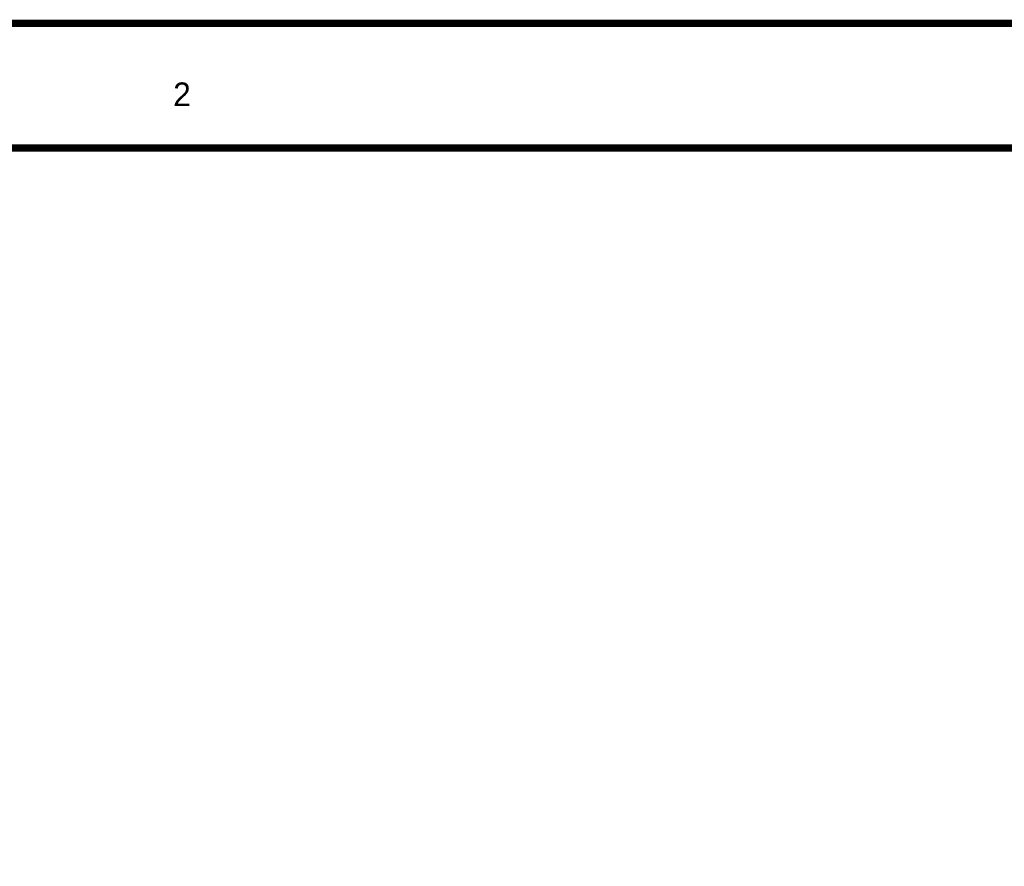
# Model space of a CAD drawing. Header units: inches. Extents: x 0 to 17, y 0 to 11.
# Tile 9 of 14: x 4 to 5.6, y 9.6 to 11. Entities that reach past the tile are written whole.
import ezdxf

# ---------------------------------------------------------------- set-up
doc = ezdxf.new("R2010")
doc.units = ezdxf.units.IN
doc.header["$MEASUREMENT"] = 0
doc.layers.add('Sheet', color=255, linetype='Continuous')

msp = doc.modelspace()

# ---------------------------------------------------------------- linework, layer by layer
at = {"layer": 'Sheet'}
for points in [[(0.0008, 11, 0.0118, 0.0118, 0), (17, 11, 0.0118, 0.0118, 0), (17, 0, 0.0118, 0.0118, 0), (0.0008, 0, 0.0118, 0.0118, 0), (0.0008, 11, 0.0118, 0.0118, 0)], [(0.0008, 11, 0.0039, 0.0039, 0), (0.0008, 0, 0.0039, 0.0039, 0), (17, 0, 0.0039, 0.0039, 0), (17, 11, 0.0039, 0.0039, 0), (0.0008, 11, 0.0039, 0.0039, 0), (0.0008, 11, 0.0039, 0.0039, 0)], [(0.2006, 10.7994, 0.0118, 0.0118, 0), (16.8002, 10.7994, 0.0118, 0.0118, 0), (16.8002, 0.1998, 0.0118, 0.0118, 0), (0.2006, 0.1998, 0.0118, 0.0118, 0), (0.2006, 10.7994, 0.0118, 0.0118, 0)], [(0.2006, 10.7994, 0.0039, 0.0039, 0), (0.2006, 0.1998, 0.0039, 0.0039, 0), (16.8002, 0.1998, 0.0039, 0.0039, 0), (16.8002, 10.7994, 0.0039, 0.0039, 0), (0.2006, 10.7994, 0.0039, 0.0039, 0), (0.2006, 10.7994, 0.0039, 0.0039, 0)]]:
    msp.add_lwpolyline(points, format="xyseb", close=True, dxfattribs=at)

# ---------------------------------------------------------------- texts
msp.add_text('2', height=0.0381, dxfattribs=at).set_placement((4.2119, 10.8668))

doc.saveas('drawing.dxf')
